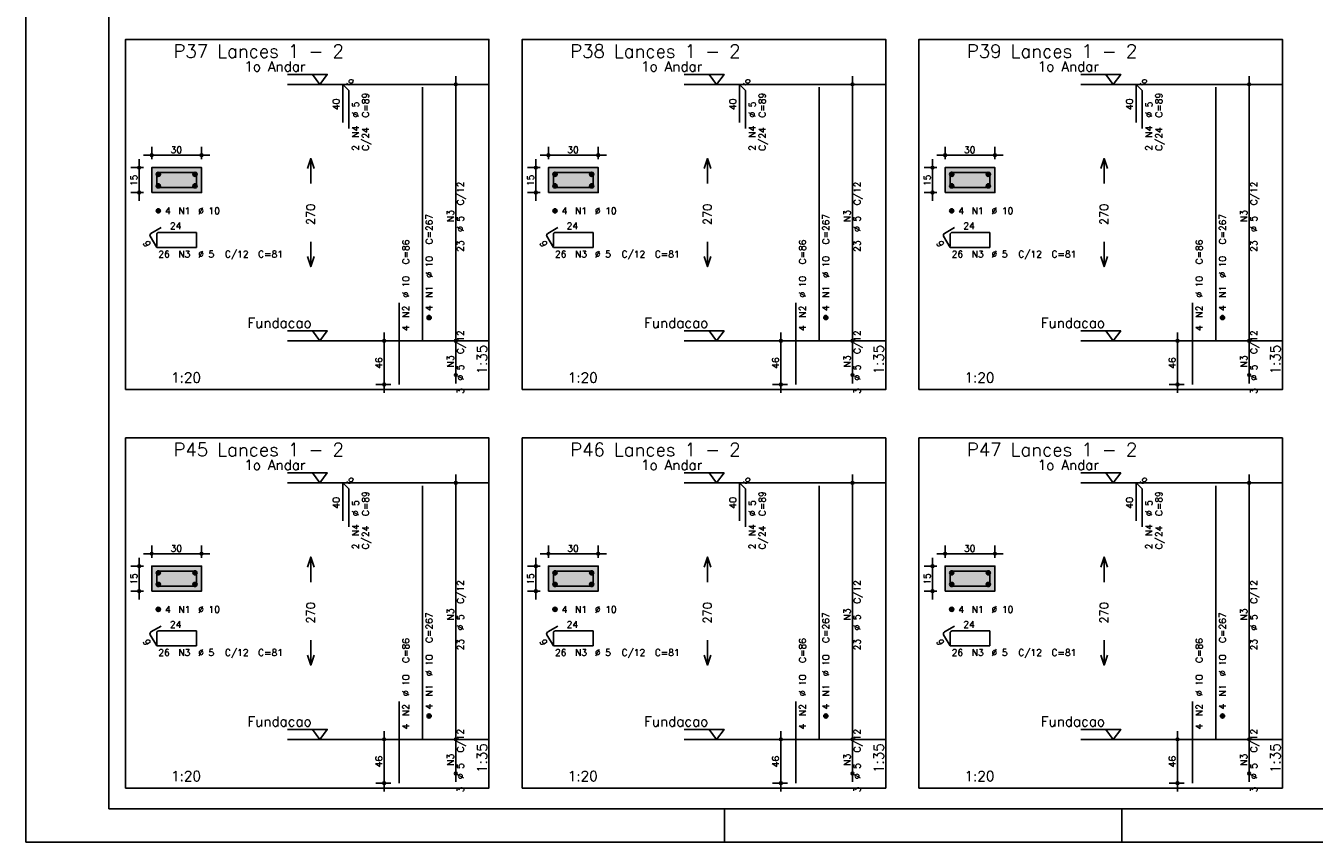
# Model space of a CAD drawing. Extents: x 0 to 119, y 0 to 84.
# Tile 1 of 19: x 0 to 39, y 0 to 25. Entities that reach past the tile are written whole.
import ezdxf

# ---------------------------------------------------------------- set-up
doc = ezdxf.new("R2010")
doc.units = 0
doc.header["$MEASUREMENT"] = 0
doc.linetypes.add('ESTILO_TQS_0002', pattern=[0.4, 0.1, -0.3])
for name, color, linetype in [('1', 1, 'CONTINUOUS'), ('2', 2, 'CONTINUOUS'), ('3', 3, 'CONTINUOUS'), ('4', 4, 'CONTINUOUS'), ('6', 6, 'CONTINUOUS'), ('7', 7, 'CONTINUOUS'), ('8', 8, 'CONTINUOUS'), ('9', 9, 'CONTINUOUS')]:
    doc.layers.add(name, color=color, linetype=linetype)
doc.styles.get("Standard").update_dxf_attribs({"font": 'ROMANS.SHX'})

msp = doc.modelspace()

# ---------------------------------------------------------------- linework, layer by layer
at = {"layer": '1', "linetype": 'Continuous'}
for p, q in [((0, 0), (0, 84.1)), ((21, 0), (21, 1)), ((32.95, 0), (32.95, 1)), ((0, 0), (118.9, 0))]:
    msp.add_line(p, q, dxfattribs=at)
for points in [[(3, 13.617), (13.925, 13.617), (13.925, 24.146), (3, 24.146), (3, 13.617)], [(14.925, 13.617), (25.85, 13.617), (25.85, 24.146), (14.925, 24.146), (14.925, 13.617)], [(26.85, 13.617), (37.775, 13.617), (37.775, 24.146), (26.85, 24.146), (26.85, 13.617)], [(7.865, 23.096), (9.065, 23.096), (8.84, 22.796), (8.615, 23.096)], [(19.79, 23.096), (20.99, 23.096), (20.765, 22.796), (20.54, 23.096)], [(31.715, 23.096), (32.915, 23.096), (32.69, 22.796), (32.465, 23.096)], [(13.925, 22.796), (7.865, 22.796)], [(25.85, 22.796), (19.79, 22.796)], [(37.775, 22.796), (31.715, 22.796)], [(7.865, 15.381), (9.065, 15.381), (8.84, 15.081), (8.615, 15.381)], [(19.79, 15.381), (20.99, 15.381), (20.765, 15.081), (20.54, 15.381)], [(31.715, 15.381), (32.915, 15.381), (32.69, 15.081), (32.465, 15.381)], [(13.925, 15.081), (7.865, 15.081)], [(25.85, 15.081), (19.79, 15.081)], [(37.775, 15.081), (31.715, 15.081)], [(3, 1.63), (13.925, 1.63), (13.925, 12.159), (3, 12.159), (3, 1.63)], [(14.925, 1.63), (25.85, 1.63), (25.85, 12.159), (14.925, 12.159), (14.925, 1.63)], [(26.85, 1.63), (37.775, 1.63), (37.775, 12.159), (26.85, 12.159), (26.85, 1.63)], [(7.865, 11.109), (9.065, 11.109), (8.84, 10.809), (8.615, 11.109)], [(19.79, 11.109), (20.99, 11.109), (20.765, 10.809), (20.54, 11.109)], [(31.715, 11.109), (32.915, 11.109), (32.69, 10.809), (32.465, 11.109)], [(13.925, 10.809), (7.865, 10.809)], [(25.85, 10.809), (19.79, 10.809)], [(37.775, 10.809), (31.715, 10.809)], [(7.865, 3.394), (9.065, 3.394), (8.84, 3.095), (8.615, 3.394)], [(19.79, 3.394), (20.99, 3.394), (20.765, 3.095), (20.54, 3.394)], [(31.715, 3.394), (32.915, 3.394), (32.69, 3.095), (32.465, 3.394)], [(13.925, 3.095), (7.865, 3.095)], [(25.85, 3.095), (19.79, 3.095)], [(37.775, 3.095), (31.715, 3.095)]]:
    msp.add_lwpolyline(points, dxfattribs=at)
at = {"layer": '1', "linetype": 'ESTILO_TQS_0002'}
for points in [[(3.785, 19.541), (5.285, 19.541), (5.285, 20.291), (3.785, 20.291), (3.785, 19.541)], [(15.71, 19.541), (17.21, 19.541), (17.21, 20.291), (15.71, 20.291), (15.71, 19.541)], [(27.635, 19.541), (29.135, 19.541), (29.135, 20.291), (27.635, 20.291), (27.635, 19.541)], [(3.785, 7.554), (5.285, 7.554), (5.285, 8.304), (3.785, 8.304), (3.785, 7.554)], [(15.71, 7.554), (17.21, 7.554), (17.21, 8.304), (15.71, 8.304), (15.71, 7.554)], [(27.635, 7.554), (29.135, 7.554), (29.135, 8.304), (27.635, 8.304), (27.635, 7.554)]]:
    msp.add_lwpolyline(points, dxfattribs=at)
at = {"layer": '2', "linetype": 'Continuous'}
for p, q in [((12.925, 14.831), (12.925, 23.046)), ((24.85, 14.831), (24.85, 23.046)), ((36.775, 14.831), (36.775, 23.046)), ((12.925, 22.796), (12.925, 22.796)), ((24.85, 22.796), (24.85, 22.796)), ((36.775, 22.796), (36.775, 22.796)), ((3.785, 20.541), (3.785, 20.916)), ((5.285, 20.541), (5.285, 20.916)), ((15.71, 20.541), (15.71, 20.916)), ((17.21, 20.541), (17.21, 20.916)), ((27.635, 20.541), (27.635, 20.916)), ((29.135, 20.541), (29.135, 20.916)), ((3.41, 19.291), (3.41, 20.541)), ((3.535, 20.666), (5.535, 20.666)), ((15.335, 19.291), (15.335, 20.541)), ((15.46, 20.666), (17.46, 20.666)), ((27.26, 19.291), (27.26, 20.541)), ((27.385, 20.666), (29.385, 20.666)), ((3.535, 20.291), (3.16, 20.291)), ((3.785, 20.291), (3.785, 20.291)), ((3.785, 20.291), (3.785, 20.291)), ((5.285, 20.291), (5.285, 20.291)), ((15.46, 20.291), (15.085, 20.291)), ((15.71, 20.291), (15.71, 20.291)), ((15.71, 20.291), (15.71, 20.291)), ((17.21, 20.291), (17.21, 20.291)), ((27.385, 20.291), (27.01, 20.291)), ((27.635, 20.291), (27.635, 20.291)), ((27.635, 20.291), (27.635, 20.291)), ((29.135, 20.291), (29.135, 20.291)), ((3.535, 19.541), (3.16, 19.541)), ((3.785, 19.541), (3.785, 19.541)), ((15.46, 19.541), (15.085, 19.541)), ((15.71, 19.541), (15.71, 19.541)), ((27.385, 19.541), (27.01, 19.541)), ((27.635, 19.541), (27.635, 19.541)), ((10.775, 13.517), (10.775, 15.331)), ((12.925, 13.803), (12.925, 15.331)), ((22.7, 13.517), (22.7, 15.331)), ((24.85, 13.803), (24.85, 15.331)), ((34.625, 13.517), (34.625, 15.331)), ((36.775, 13.803), (36.775, 15.331)), ((10.975, 15.081), (10.525, 15.081)), ((11.225, 15.081), (11.225, 15.081)), ((12.925, 15.081), (12.925, 15.081)), ((12.925, 15.081), (12.925, 15.081)), ((22.9, 15.081), (22.45, 15.081)), ((23.15, 15.081), (23.15, 15.081)), ((24.85, 15.081), (24.85, 15.081)), ((24.85, 15.081), (24.85, 15.081)), ((34.825, 15.081), (34.375, 15.081)), ((35.075, 15.081), (35.075, 15.081)), ((36.775, 15.081), (36.775, 15.081)), ((36.775, 15.081), (36.775, 15.081)), ((12.925, 14.053), (12.925, 14.053)), ((24.85, 14.053), (24.85, 14.053)), ((36.775, 14.053), (36.775, 14.053)), ((10.975, 13.767), (10.525, 13.767)), ((11.225, 13.767), (11.225, 13.767)), ((22.9, 13.767), (22.45, 13.767)), ((23.15, 13.767), (23.15, 13.767)), ((34.825, 13.767), (34.375, 13.767)), ((35.075, 13.767), (35.075, 13.767)), ((12.925, 2.845), (12.925, 11.059)), ((24.85, 2.845), (24.85, 11.059)), ((36.775, 2.845), (36.775, 11.059)), ((12.925, 10.809), (12.925, 10.809)), ((24.85, 10.809), (24.85, 10.809)), ((36.775, 10.809), (36.775, 10.809)), ((3.785, 8.554), (3.785, 8.929)), ((5.285, 8.554), (5.285, 8.929)), ((15.71, 8.554), (15.71, 8.929)), ((17.21, 8.554), (17.21, 8.929)), ((27.635, 8.554), (27.635, 8.929)), ((29.135, 8.554), (29.135, 8.929)), ((3.41, 7.304), (3.41, 8.554)), ((3.535, 8.679), (5.535, 8.679)), ((15.335, 7.304), (15.335, 8.554)), ((15.46, 8.679), (17.46, 8.679)), ((27.26, 7.304), (27.26, 8.554)), ((27.385, 8.679), (29.385, 8.679)), ((3.535, 8.304), (3.16, 8.304)), ((3.785, 8.304), (3.785, 8.304)), ((3.785, 8.304), (3.785, 8.304)), ((5.285, 8.304), (5.285, 8.304)), ((15.46, 8.304), (15.085, 8.304)), ((15.71, 8.304), (15.71, 8.304)), ((15.71, 8.304), (15.71, 8.304)), ((17.21, 8.304), (17.21, 8.304)), ((27.385, 8.304), (27.01, 8.304)), ((27.635, 8.304), (27.635, 8.304)), ((27.635, 8.304), (27.635, 8.304)), ((29.135, 8.304), (29.135, 8.304)), ((3.535, 7.554), (3.16, 7.554)), ((3.785, 7.554), (3.785, 7.554)), ((15.46, 7.554), (15.085, 7.554)), ((15.71, 7.554), (15.71, 7.554)), ((27.385, 7.554), (27.01, 7.554)), ((27.635, 7.554), (27.635, 7.554)), ((10.775, 1.53), (10.775, 3.345)), ((12.925, 1.816), (12.925, 3.345)), ((22.7, 1.53), (22.7, 3.345)), ((24.85, 1.816), (24.85, 3.345)), ((34.625, 1.53), (34.625, 3.345)), ((36.775, 1.816), (36.775, 3.345)), ((10.975, 3.095), (10.525, 3.095)), ((11.225, 3.095), (11.225, 3.095)), ((12.925, 3.095), (12.925, 3.095)), ((12.925, 3.095), (12.925, 3.095)), ((22.9, 3.095), (22.45, 3.095)), ((23.15, 3.095), (23.15, 3.095)), ((24.85, 3.095), (24.85, 3.095)), ((24.85, 3.095), (24.85, 3.095)), ((34.825, 3.095), (34.375, 3.095)), ((35.075, 3.095), (35.075, 3.095)), ((36.775, 3.095), (36.775, 3.095)), ((36.775, 3.095), (36.775, 3.095)), ((12.925, 2.066), (12.925, 2.066)), ((24.85, 2.066), (24.85, 2.066)), ((36.775, 2.066), (36.775, 2.066)), ((10.975, 1.78), (10.525, 1.78)), ((11.225, 1.78), (11.225, 1.78)), ((22.9, 1.78), (22.45, 1.78)), ((23.15, 1.78), (23.15, 1.78)), ((34.825, 1.78), (34.375, 1.78)), ((35.075, 1.78), (35.075, 1.78))]:
    msp.add_line(p, q, dxfattribs=at)
for points in [[(8.465, 20.264), (8.565, 20.564), (8.665, 20.264)], [(8.565, 19.814), (8.565, 20.564)], [(20.39, 20.264), (20.49, 20.564), (20.59, 20.264)], [(20.49, 19.814), (20.49, 20.564)], [(32.315, 20.264), (32.415, 20.564), (32.515, 20.264)], [(32.415, 19.814), (32.415, 20.564)], [(3.785, 19.541), (5.285, 19.541), (5.285, 20.291), (3.785, 20.291), (3.785, 19.541)], [(15.71, 19.541), (17.21, 19.541), (17.21, 20.291), (15.71, 20.291), (15.71, 19.541)], [(27.635, 19.541), (29.135, 19.541), (29.135, 20.291), (27.635, 20.291), (27.635, 19.541)], [(8.565, 18.064), (8.565, 17.314)], [(20.49, 18.064), (20.49, 17.314)], [(32.415, 18.064), (32.415, 17.314)], [(8.465, 17.614), (8.565, 17.314), (8.665, 17.614)], [(20.39, 17.614), (20.49, 17.314), (20.59, 17.614)], [(32.315, 17.614), (32.415, 17.314), (32.515, 17.614)], [(8.465, 8.277), (8.565, 8.577), (8.665, 8.277)], [(8.565, 7.827), (8.565, 8.577)], [(20.39, 8.277), (20.49, 8.577), (20.59, 8.277)], [(20.49, 7.827), (20.49, 8.577)], [(32.315, 8.277), (32.415, 8.577), (32.515, 8.277)], [(32.415, 7.827), (32.415, 8.577)], [(3.785, 7.554), (5.285, 7.554), (5.285, 8.304), (3.785, 8.304), (3.785, 7.554)], [(15.71, 7.554), (17.21, 7.554), (17.21, 8.304), (15.71, 8.304), (15.71, 7.554)], [(27.635, 7.554), (29.135, 7.554), (29.135, 8.304), (27.635, 8.304), (27.635, 7.554)], [(8.565, 6.077), (8.565, 5.327)], [(20.49, 6.077), (20.49, 5.327)], [(32.415, 6.077), (32.415, 5.327)], [(8.465, 5.627), (8.565, 5.327), (8.665, 5.627)], [(20.39, 5.627), (20.49, 5.327), (20.59, 5.627)], [(32.315, 5.627), (32.415, 5.327), (32.515, 5.627)]]:
    msp.add_lwpolyline(points, dxfattribs=at)
for centre, radius in [((12.925, 22.796), 0.0416), ((12.925, 22.796), 0.0208), ((24.85, 22.796), 0.0416), ((24.85, 22.796), 0.0208), ((36.775, 22.796), 0.0416), ((36.775, 22.796), 0.0208), ((3.785, 20.666), 0.04), ((3.785, 20.666), 0.02), ((5.285, 20.666), 0.04), ((5.285, 20.666), 0.02), ((15.71, 20.666), 0.04), ((15.71, 20.666), 0.02), ((17.21, 20.666), 0.04), ((17.21, 20.666), 0.02), ((27.635, 20.666), 0.04), ((27.635, 20.666), 0.02), ((29.135, 20.666), 0.04), ((29.135, 20.666), 0.02), ((3.41, 20.291), 0.04), ((3.41, 20.291), 0.02), ((15.335, 20.291), 0.04), ((15.335, 20.291), 0.02), ((27.26, 20.291), 0.04), ((27.26, 20.291), 0.02), ((3.41, 19.541), 0.04), ((3.41, 19.541), 0.02), ((15.335, 19.541), 0.04), ((15.335, 19.541), 0.02), ((27.26, 19.541), 0.04), ((27.26, 19.541), 0.02), ((10.775, 15.081), 0.04), ((12.925, 15.081), 0.0416), ((12.925, 15.081), 0.0416), ((22.7, 15.081), 0.04), ((24.85, 15.081), 0.0416), ((24.85, 15.081), 0.0416), ((34.625, 15.081), 0.04), ((36.775, 15.081), 0.0416), ((36.775, 15.081), 0.0416), ((10.775, 15.081), 0.02), ((12.925, 15.081), 0.0208), ((12.925, 15.081), 0.0208), ((22.7, 15.081), 0.02), ((24.85, 15.081), 0.0208), ((24.85, 15.081), 0.0208), ((34.625, 15.081), 0.02), ((36.775, 15.081), 0.0208), ((36.775, 15.081), 0.0208), ((12.925, 14.053), 0.0416), ((12.925, 14.053), 0.0208), ((24.85, 14.053), 0.0416), ((24.85, 14.053), 0.0208), ((36.775, 14.053), 0.0416), ((36.775, 14.053), 0.0208), ((10.775, 13.767), 0.04), ((10.775, 13.767), 0.02), ((22.7, 13.767), 0.04), ((22.7, 13.767), 0.02), ((34.625, 13.767), 0.04), ((34.625, 13.767), 0.02), ((12.925, 10.809), 0.0416), ((24.85, 10.809), 0.0416), ((36.775, 10.809), 0.0416), ((12.925, 10.809), 0.0208), ((24.85, 10.809), 0.0208), ((36.775, 10.809), 0.0208), ((3.785, 8.679), 0.04), ((3.785, 8.679), 0.02), ((5.285, 8.679), 0.04), ((5.285, 8.679), 0.02), ((15.71, 8.679), 0.04), ((15.71, 8.679), 0.02), ((17.21, 8.679), 0.04), ((17.21, 8.679), 0.02), ((27.635, 8.679), 0.04), ((27.635, 8.679), 0.02), ((29.135, 8.679), 0.04), ((29.135, 8.679), 0.02), ((3.41, 8.304), 0.04), ((3.41, 8.304), 0.02), ((15.335, 8.304), 0.04), ((15.335, 8.304), 0.02), ((27.26, 8.304), 0.04), ((27.26, 8.304), 0.02), ((3.41, 7.554), 0.04), ((3.41, 7.554), 0.02), ((15.335, 7.554), 0.04), ((15.335, 7.554), 0.02), ((27.26, 7.554), 0.04), ((27.26, 7.554), 0.02), ((10.775, 3.095), 0.04), ((10.775, 3.095), 0.02), ((12.925, 3.095), 0.0416), ((12.925, 3.095), 0.0416), ((12.925, 3.095), 0.0208), ((12.925, 3.095), 0.0208), ((22.7, 3.095), 0.04), ((22.7, 3.095), 0.02), ((24.85, 3.095), 0.0416), ((24.85, 3.095), 0.0416), ((24.85, 3.095), 0.0208), ((24.85, 3.095), 0.0208), ((34.625, 3.095), 0.04), ((34.625, 3.095), 0.02), ((36.775, 3.095), 0.0416), ((36.775, 3.095), 0.0416), ((36.775, 3.095), 0.0208), ((36.775, 3.095), 0.0208), ((12.925, 2.066), 0.0416), ((12.925, 2.066), 0.0208), ((24.85, 2.066), 0.0416), ((24.85, 2.066), 0.0208), ((36.775, 2.066), 0.0416), ((36.775, 2.066), 0.0208), ((10.775, 1.78), 0.04), ((10.775, 1.78), 0.02), ((22.7, 1.78), 0.04), ((22.7, 1.78), 0.02), ((34.625, 1.78), 0.04), ((34.625, 1.78), 0.02)]:
    msp.add_circle(centre, radius, dxfattribs=at)
at = {"layer": '3', "linetype": 'Continuous'}
for p, q in [((3.923, 20.082), (3.994, 20.153)), ((3.923, 20.1), (3.976, 20.153)), ((3.927, 20.068), (4.008, 20.149)), ((3.933, 20.057), (4.019, 20.143)), ((5.023, 20.082), (5.094, 20.153)), ((5.023, 20.1), (5.076, 20.153)), ((5.027, 20.068), (5.108, 20.149)), ((5.033, 20.057), (5.119, 20.143)), ((15.848, 20.082), (15.919, 20.153)), ((15.848, 20.1), (15.901, 20.153)), ((15.852, 20.068), (15.933, 20.149)), ((15.858, 20.057), (15.944, 20.143)), ((16.948, 20.082), (17.019, 20.153)), ((16.948, 20.1), (17.001, 20.153)), ((16.952, 20.068), (17.033, 20.149)), ((16.958, 20.057), (17.044, 20.143)), ((27.773, 20.082), (27.844, 20.153)), ((27.773, 20.1), (27.826, 20.153)), ((27.777, 20.068), (27.858, 20.149)), ((27.783, 20.057), (27.869, 20.143)), ((28.873, 20.082), (28.944, 20.153)), ((28.873, 20.1), (28.926, 20.153)), ((28.877, 20.068), (28.958, 20.149)), ((28.883, 20.057), (28.969, 20.143)), ((3.923, 19.732), (3.994, 19.803)), ((3.923, 19.75), (3.976, 19.803)), ((3.927, 19.718), (4.008, 19.799)), ((3.933, 19.707), (4.019, 19.793)), ((3.941, 20.047), (4.029, 20.135)), ((3.941, 19.697), (4.029, 19.785)), ((3.951, 20.039), (4.037, 20.125)), ((3.951, 19.689), (4.037, 19.775)), ((3.962, 20.033), (4.043, 20.114)), ((3.962, 19.683), (4.043, 19.764)), ((3.976, 20.029), (4.047, 20.1)), ((3.994, 20.029), (4.047, 20.082)), ((5.023, 19.732), (5.094, 19.803)), ((5.023, 19.75), (5.076, 19.803)), ((5.027, 19.718), (5.108, 19.799)), ((5.033, 19.707), (5.119, 19.793)), ((5.041, 20.047), (5.129, 20.135)), ((5.041, 19.697), (5.129, 19.785)), ((5.051, 20.039), (5.137, 20.125)), ((5.051, 19.689), (5.137, 19.775)), ((5.062, 20.033), (5.143, 20.114)), ((5.062, 19.683), (5.143, 19.764)), ((5.076, 20.029), (5.147, 20.1)), ((5.094, 20.029), (5.147, 20.082)), ((15.848, 19.732), (15.919, 19.803)), ((15.848, 19.75), (15.901, 19.803)), ((15.852, 19.718), (15.933, 19.799)), ((15.858, 19.707), (15.944, 19.793)), ((15.866, 20.047), (15.954, 20.135)), ((15.866, 19.697), (15.954, 19.785)), ((15.876, 20.039), (15.962, 20.125)), ((15.876, 19.689), (15.962, 19.775)), ((15.887, 20.033), (15.968, 20.114)), ((15.887, 19.683), (15.968, 19.764)), ((15.901, 20.029), (15.972, 20.1)), ((15.919, 20.029), (15.972, 20.082)), ((16.948, 19.732), (17.019, 19.803)), ((16.948, 19.75), (17.001, 19.803)), ((16.952, 19.718), (17.033, 19.799)), ((16.958, 19.707), (17.044, 19.793)), ((16.966, 20.047), (17.054, 20.135)), ((16.966, 19.697), (17.054, 19.785)), ((16.976, 20.039), (17.062, 20.125)), ((16.976, 19.689), (17.062, 19.775)), ((16.987, 20.033), (17.068, 20.114)), ((16.987, 19.683), (17.068, 19.764)), ((17.001, 20.029), (17.072, 20.1)), ((17.019, 20.029), (17.072, 20.082)), ((27.773, 19.732), (27.844, 19.803)), ((27.773, 19.75), (27.826, 19.803)), ((27.777, 19.718), (27.858, 19.799)), ((27.783, 19.707), (27.869, 19.793)), ((27.791, 20.047), (27.879, 20.135)), ((27.791, 19.697), (27.879, 19.785)), ((27.801, 20.039), (27.887, 20.125)), ((27.801, 19.689), (27.887, 19.775)), ((27.812, 20.033), (27.893, 20.114)), ((27.812, 19.683), (27.893, 19.764)), ((27.826, 20.029), (27.897, 20.1)), ((27.844, 20.029), (27.897, 20.082)), ((28.873, 19.732), (28.944, 19.803)), ((28.873, 19.75), (28.926, 19.803)), ((28.877, 19.718), (28.958, 19.799)), ((28.883, 19.707), (28.969, 19.793)), ((28.891, 20.047), (28.979, 20.135)), ((28.891, 19.697), (28.979, 19.785)), ((28.901, 20.039), (28.987, 20.125)), ((28.901, 19.689), (28.987, 19.775)), ((28.912, 20.033), (28.993, 20.114)), ((28.912, 19.683), (28.993, 19.764)), ((28.926, 20.029), (28.997, 20.1)), ((28.944, 20.029), (28.997, 20.082)), ((3.976, 19.679), (4.047, 19.75)), ((3.994, 19.679), (4.047, 19.732)), ((5.076, 19.679), (5.147, 19.75)), ((5.094, 19.679), (5.147, 19.732)), ((15.901, 19.679), (15.972, 19.75)), ((15.919, 19.679), (15.972, 19.732)), ((17.001, 19.679), (17.072, 19.75)), ((17.019, 19.679), (17.072, 19.732)), ((27.826, 19.679), (27.897, 19.75)), ((27.844, 19.679), (27.897, 19.732)), ((28.926, 19.679), (28.997, 19.75)), ((28.944, 19.679), (28.997, 19.732)), ((3.923, 18.982), (3.994, 19.053)), ((3.923, 19), (3.976, 19.053)), ((3.927, 18.968), (4.008, 19.049)), ((3.933, 18.957), (4.019, 19.043)), ((3.941, 18.947), (4.029, 19.035)), ((3.951, 18.939), (4.037, 19.025)), ((3.962, 18.933), (4.043, 19.014)), ((3.976, 18.929), (4.047, 19)), ((3.994, 18.929), (4.047, 18.982)), ((15.848, 18.982), (15.919, 19.053)), ((15.848, 19), (15.901, 19.053)), ((15.852, 18.968), (15.933, 19.049)), ((15.858, 18.957), (15.944, 19.043)), ((15.866, 18.947), (15.954, 19.035)), ((15.876, 18.939), (15.962, 19.025)), ((15.887, 18.933), (15.968, 19.014)), ((15.901, 18.929), (15.972, 19)), ((15.919, 18.929), (15.972, 18.982)), ((27.773, 18.982), (27.844, 19.053)), ((27.773, 19), (27.826, 19.053)), ((27.777, 18.968), (27.858, 19.049)), ((27.783, 18.957), (27.869, 19.043)), ((27.791, 18.947), (27.879, 19.035)), ((27.801, 18.939), (27.887, 19.025)), ((27.812, 18.933), (27.893, 19.014)), ((27.826, 18.929), (27.897, 19)), ((27.844, 18.929), (27.897, 18.982)), ((12.063, 15.773), (12.134, 15.843)), ((12.063, 15.79), (12.116, 15.843)), ((12.067, 15.759), (12.148, 15.84)), ((12.073, 15.747), (12.159, 15.834)), ((12.081, 15.737), (12.169, 15.826)), ((12.091, 15.729), (12.177, 15.816)), ((12.102, 15.723), (12.183, 15.804)), ((12.116, 15.72), (12.187, 15.79)), ((12.134, 15.72), (12.187, 15.773)), ((23.988, 15.773), (24.059, 15.843)), ((23.988, 15.79), (24.041, 15.843)), ((23.992, 15.759), (24.073, 15.84)), ((23.998, 15.747), (24.084, 15.834)), ((24.006, 15.737), (24.094, 15.826)), ((24.016, 15.729), (24.102, 15.816)), ((24.027, 15.723), (24.108, 15.804)), ((24.041, 15.72), (24.112, 15.79)), ((24.059, 15.72), (24.112, 15.773)), ((35.913, 15.773), (35.984, 15.843)), ((35.913, 15.79), (35.966, 15.843)), ((35.917, 15.759), (35.998, 15.84)), ((35.923, 15.747), (36.009, 15.834)), ((35.931, 15.737), (36.019, 15.826)), ((35.941, 15.729), (36.027, 15.816)), ((35.952, 15.723), (36.033, 15.804)), ((35.966, 15.72), (36.037, 15.79)), ((35.984, 15.72), (36.037, 15.773)), ((3.923, 8.095), (3.994, 8.166)), ((3.923, 8.113), (3.976, 8.166)), ((3.927, 8.081), (4.008, 8.162)), ((3.933, 8.07), (4.019, 8.156)), ((3.941, 8.06), (4.029, 8.148)), ((3.951, 8.052), (4.037, 8.139)), ((5.023, 8.095), (5.094, 8.166)), ((5.023, 8.113), (5.076, 8.166)), ((5.027, 8.081), (5.108, 8.162)), ((5.033, 8.07), (5.119, 8.156)), ((5.041, 8.06), (5.129, 8.148)), ((5.051, 8.052), (5.137, 8.139)), ((15.848, 8.095), (15.919, 8.166)), ((15.848, 8.113), (15.901, 8.166)), ((15.852, 8.081), (15.933, 8.162)), ((15.858, 8.07), (15.944, 8.156)), ((15.866, 8.06), (15.954, 8.148)), ((15.876, 8.052), (15.962, 8.139)), ((16.948, 8.095), (17.019, 8.166)), ((16.948, 8.113), (17.001, 8.166)), ((16.952, 8.081), (17.033, 8.162)), ((16.958, 8.07), (17.044, 8.156)), ((16.966, 8.06), (17.054, 8.148)), ((16.976, 8.052), (17.062, 8.139)), ((27.773, 8.095), (27.844, 8.166)), ((27.773, 8.113), (27.826, 8.166)), ((27.777, 8.081), (27.858, 8.162)), ((27.783, 8.07), (27.869, 8.156)), ((27.791, 8.06), (27.879, 8.148)), ((27.801, 8.052), (27.887, 8.139)), ((28.873, 8.095), (28.944, 8.166)), ((28.873, 8.113), (28.926, 8.166)), ((28.877, 8.081), (28.958, 8.162)), ((28.883, 8.07), (28.969, 8.156)), ((28.891, 8.06), (28.979, 8.148)), ((28.901, 8.052), (28.987, 8.139)), ((3.923, 7.745), (3.994, 7.816)), ((3.923, 7.763), (3.976, 7.816)), ((3.927, 7.731), (4.008, 7.812)), ((3.933, 7.72), (4.019, 7.806)), ((3.941, 7.71), (4.029, 7.798)), ((3.951, 7.702), (4.037, 7.789)), ((3.962, 8.046), (4.043, 8.127)), ((3.962, 7.696), (4.043, 7.777)), ((3.976, 8.042), (4.047, 8.113)), ((3.976, 7.692), (4.047, 7.763)), ((3.994, 8.042), (4.047, 8.095)), ((5.023, 7.745), (5.094, 7.816)), ((5.023, 7.763), (5.076, 7.816)), ((5.027, 7.731), (5.108, 7.812)), ((5.033, 7.72), (5.119, 7.806)), ((5.041, 7.71), (5.129, 7.798)), ((5.051, 7.702), (5.137, 7.789)), ((5.062, 8.046), (5.143, 8.127)), ((5.062, 7.696), (5.143, 7.777)), ((5.076, 8.042), (5.147, 8.113)), ((5.076, 7.692), (5.147, 7.763)), ((5.094, 8.042), (5.147, 8.095)), ((15.848, 7.745), (15.919, 7.816)), ((15.848, 7.763), (15.901, 7.816)), ((15.852, 7.731), (15.933, 7.812)), ((15.858, 7.72), (15.944, 7.806)), ((15.866, 7.71), (15.954, 7.798)), ((15.876, 7.702), (15.962, 7.789)), ((15.887, 8.046), (15.968, 8.127)), ((15.887, 7.696), (15.968, 7.777)), ((15.901, 8.042), (15.972, 8.113)), ((15.901, 7.692), (15.972, 7.763)), ((15.919, 8.042), (15.972, 8.095)), ((16.948, 7.745), (17.019, 7.816)), ((16.948, 7.763), (17.001, 7.816)), ((16.952, 7.731), (17.033, 7.812)), ((16.958, 7.72), (17.044, 7.806)), ((16.966, 7.71), (17.054, 7.798)), ((16.976, 7.702), (17.062, 7.789)), ((16.987, 8.046), (17.068, 8.127)), ((16.987, 7.696), (17.068, 7.777)), ((17.001, 8.042), (17.072, 8.113)), ((17.001, 7.692), (17.072, 7.763)), ((17.019, 8.042), (17.072, 8.095)), ((27.773, 7.745), (27.844, 7.816)), ((27.773, 7.763), (27.826, 7.816)), ((27.777, 7.731), (27.858, 7.812)), ((27.783, 7.72), (27.869, 7.806)), ((27.791, 7.71), (27.879, 7.798)), ((27.801, 7.702), (27.887, 7.789)), ((27.812, 8.046), (27.893, 8.127)), ((27.812, 7.696), (27.893, 7.777)), ((27.826, 8.042), (27.897, 8.113)), ((27.826, 7.692), (27.897, 7.763)), ((27.844, 8.042), (27.897, 8.095)), ((28.873, 7.745), (28.944, 7.816)), ((28.873, 7.763), (28.926, 7.816)), ((28.877, 7.731), (28.958, 7.812)), ((28.883, 7.72), (28.969, 7.806)), ((28.891, 7.71), (28.979, 7.798)), ((28.901, 7.702), (28.987, 7.789)), ((28.912, 8.046), (28.993, 8.127)), ((28.912, 7.696), (28.993, 7.777)), ((28.926, 8.042), (28.997, 8.113)), ((28.926, 7.692), (28.997, 7.763)), ((28.944, 8.042), (28.997, 8.095)), ((3.994, 7.692), (4.047, 7.745)), ((5.094, 7.692), (5.147, 7.745)), ((15.919, 7.692), (15.972, 7.745)), ((17.019, 7.692), (17.072, 7.745)), ((27.844, 7.692), (27.897, 7.745)), ((28.944, 7.692), (28.997, 7.745)), ((3.923, 6.995), (3.994, 7.066)), ((3.923, 7.013), (3.976, 7.066)), ((3.927, 6.981), (4.008, 7.062)), ((3.933, 6.97), (4.019, 7.056)), ((3.941, 6.96), (4.029, 7.048)), ((3.951, 6.952), (4.037, 7.039)), ((3.962, 6.946), (4.043, 7.027)), ((3.976, 6.942), (4.047, 7.013)), ((3.994, 6.942), (4.047, 6.995)), ((15.848, 6.995), (15.919, 7.066)), ((15.848, 7.013), (15.901, 7.066)), ((15.852, 6.981), (15.933, 7.062)), ((15.858, 6.97), (15.944, 7.056)), ((15.866, 6.96), (15.954, 7.048)), ((15.876, 6.952), (15.962, 7.039)), ((15.887, 6.946), (15.968, 7.027)), ((15.901, 6.942), (15.972, 7.013)), ((15.919, 6.942), (15.972, 6.995)), ((27.773, 6.995), (27.844, 7.066)), ((27.773, 7.013), (27.826, 7.066)), ((27.777, 6.981), (27.858, 7.062)), ((27.783, 6.97), (27.869, 7.056)), ((27.791, 6.96), (27.879, 7.048)), ((27.801, 6.952), (27.887, 7.039)), ((27.812, 6.946), (27.893, 7.027)), ((27.826, 6.942), (27.897, 7.013)), ((27.844, 6.942), (27.897, 6.995)), ((12.063, 3.786), (12.134, 3.856)), ((12.063, 3.803), (12.116, 3.856)), ((12.067, 3.772), (12.148, 3.853)), ((12.073, 3.76), (12.159, 3.847)), ((12.081, 3.75), (12.169, 3.839)), ((12.091, 3.742), (12.177, 3.829)), ((12.102, 3.736), (12.183, 3.817)), ((12.116, 3.733), (12.187, 3.803)), ((12.134, 3.733), (12.187, 3.786)), ((23.988, 3.786), (24.059, 3.856)), ((23.988, 3.803), (24.041, 3.856)), ((23.992, 3.772), (24.073, 3.853)), ((23.998, 3.76), (24.084, 3.847)), ((24.006, 3.75), (24.094, 3.839)), ((24.016, 3.742), (24.102, 3.829)), ((24.027, 3.736), (24.108, 3.817)), ((24.041, 3.733), (24.112, 3.803)), ((24.059, 3.733), (24.112, 3.786)), ((35.913, 3.786), (35.984, 3.856)), ((35.913, 3.803), (35.966, 3.856)), ((35.917, 3.772), (35.998, 3.853)), ((35.923, 3.76), (36.009, 3.847)), ((35.931, 3.75), (36.019, 3.839)), ((35.941, 3.742), (36.027, 3.829)), ((35.952, 3.736), (36.033, 3.817)), ((35.966, 3.733), (36.037, 3.803)), ((35.984, 3.733), (36.037, 3.786))]:
    msp.add_line(p, q, dxfattribs=at)
for centre in [(3.985, 20.091), (5.085, 20.091), (15.91, 20.091), (17.01, 20.091), (27.835, 20.091), (28.935, 20.091), (3.985, 19.741), (5.085, 19.741), (15.91, 19.741), (17.01, 19.741), (27.835, 19.741), (28.935, 19.741), (3.985, 18.991), (15.91, 18.991), (27.835, 18.991), (12.125, 15.781), (24.05, 15.781), (35.975, 15.781), (3.985, 8.104), (5.085, 8.104), (15.91, 8.104), (17.01, 8.104), (27.835, 8.104), (28.935, 8.104), (3.985, 7.754), (5.085, 7.754), (15.91, 7.754), (17.01, 7.754), (27.835, 7.754), (28.935, 7.754), (3.985, 7.004), (15.91, 7.004), (27.835, 7.004), (12.125, 3.795), (24.05, 3.795), (35.975, 3.795)]:
    msp.add_circle(centre, 0.0625, dxfattribs=at)
at = {"layer": '4', "linetype": 'Continuous'}
for p, q in [((4.348, 20.141), (3.998, 20.141)), ((5.135, 20.141), (3.998, 20.141)), ((5.135, 19.691), (5.135, 20.141)), ((16.273, 20.141), (15.922, 20.141)), ((17.06, 20.141), (15.922, 20.141)), ((17.06, 19.691), (17.06, 20.141)), ((28.198, 20.141), (27.848, 20.141)), ((28.985, 20.141), (27.848, 20.141)), ((28.985, 19.691), (28.985, 20.141)), ((3.935, 20.079), (3.935, 19.691)), ((3.935, 20.079), (3.935, 19.729)), ((15.86, 20.079), (15.86, 19.691)), ((15.86, 20.079), (15.86, 19.729)), ((27.785, 20.079), (27.785, 19.691)), ((27.785, 20.079), (27.785, 19.729)), ((3.935, 19.691), (5.135, 19.691)), ((15.86, 19.691), (17.06, 19.691)), ((27.785, 19.691), (28.985, 19.691)), ((4.348, 8.154), (3.998, 8.154)), ((5.135, 8.154), (3.998, 8.154)), ((5.135, 7.704), (5.135, 8.154)), ((16.273, 8.154), (15.922, 8.154)), ((17.06, 8.154), (15.922, 8.154)), ((17.06, 7.704), (17.06, 8.154)), ((28.198, 8.154), (27.848, 8.154)), ((28.985, 8.154), (27.848, 8.154)), ((28.985, 7.704), (28.985, 8.154)), ((3.935, 8.092), (3.935, 7.704)), ((3.935, 8.092), (3.935, 7.742)), ((15.86, 8.092), (15.86, 7.704)), ((15.86, 8.092), (15.86, 7.742)), ((27.785, 8.092), (27.785, 7.704)), ((27.785, 8.092), (27.785, 7.742)), ((3.935, 7.704), (5.135, 7.704)), ((15.86, 7.704), (17.06, 7.704)), ((27.785, 7.704), (28.985, 7.704))]:
    msp.add_line(p, q, dxfattribs=at)
for centre in [(3.998, 20.079), (3.998, 20.079), (15.922, 20.079), (15.922, 20.079), (27.848, 20.079), (27.848, 20.079), (3.998, 8.092), (3.998, 8.092), (15.922, 8.092), (15.922, 8.092), (27.848, 8.092), (27.848, 8.092)]:
    msp.add_arc(centre, 0.0625, 90, 180, dxfattribs=at)
at = {"layer": '6', "linetype": 'Continuous'}
for p, q in [((9.533, 21.653), (9.533, 22.796)), ((9.533, 22.796), (9.715, 22.614)), ((9.715, 22.614), (9.715, 21.471)), ((11.925, 15.081), (11.925, 22.71)), ((21.458, 21.653), (21.458, 22.796)), ((21.458, 22.796), (21.64, 22.614)), ((21.64, 22.614), (21.64, 21.471)), ((23.85, 15.081), (23.85, 22.71)), ((33.383, 21.653), (33.383, 22.796)), ((33.383, 22.796), (33.565, 22.614)), ((33.565, 22.614), (33.565, 21.471)), ((35.775, 15.081), (35.775, 22.71)), ((3.741, 18.227), (3.935, 17.891)), ((4.067, 18.487), (3.764, 18.312)), ((3.935, 18.279), (3.935, 17.929)), ((5.135, 18.341), (3.998, 18.341)), ((5.135, 17.891), (5.135, 18.341)), ((15.666, 18.227), (15.86, 17.891)), ((15.992, 18.487), (15.689, 18.312)), ((15.86, 18.279), (15.86, 17.929)), ((17.06, 18.341), (15.922, 18.341)), ((17.06, 17.891), (17.06, 18.341)), ((27.591, 18.227), (27.785, 17.891)), ((27.917, 18.487), (27.614, 18.312)), ((27.785, 18.279), (27.785, 17.929)), ((28.985, 18.341), (27.848, 18.341)), ((28.985, 17.891), (28.985, 18.341)), ((3.935, 17.891), (5.135, 17.891)), ((15.86, 17.891), (17.06, 17.891)), ((27.785, 17.891), (28.985, 17.891)), ((11.225, 13.767), (11.225, 16.224)), ((23.15, 13.767), (23.15, 16.224)), ((35.075, 13.767), (35.075, 16.224)), ((9.533, 9.666), (9.533, 10.809)), ((9.533, 10.809), (9.715, 10.627)), ((9.715, 10.627), (9.715, 9.484)), ((11.925, 3.095), (11.925, 10.723)), ((21.458, 9.666), (21.458, 10.809)), ((21.458, 10.809), (21.64, 10.627)), ((21.64, 10.627), (21.64, 9.484)), ((23.85, 3.095), (23.85, 10.723)), ((33.383, 9.666), (33.383, 10.809)), ((33.383, 10.809), (33.565, 10.627)), ((33.565, 10.627), (33.565, 9.484)), ((35.775, 3.095), (35.775, 10.723)), ((3.741, 6.24), (3.935, 5.904)), ((4.067, 6.5), (3.764, 6.325)), ((3.935, 6.292), (3.935, 5.942)), ((5.135, 6.354), (3.998, 6.354)), ((5.135, 5.904), (5.135, 6.354)), ((15.666, 6.24), (15.86, 5.904)), ((15.992, 6.5), (15.689, 6.325)), ((15.86, 6.292), (15.86, 5.942)), ((17.06, 6.354), (15.922, 6.354)), ((17.06, 5.904), (17.06, 6.354)), ((27.591, 6.24), (27.785, 5.904)), ((27.917, 6.5), (27.614, 6.325)), ((27.785, 6.292), (27.785, 5.942)), ((28.985, 6.354), (27.848, 6.354)), ((28.985, 5.904), (28.985, 6.354)), ((3.935, 5.904), (5.135, 5.904)), ((15.86, 5.904), (17.06, 5.904)), ((27.785, 5.904), (28.985, 5.904)), ((11.225, 1.78), (11.225, 4.237)), ((23.15, 1.78), (23.15, 4.237)), ((35.075, 1.78), (35.075, 4.237))]:
    msp.add_line(p, q, dxfattribs=at)
for centre, start, end in [((3.795, 18.258), 120, 210), ((3.998, 18.279), 90, 180), ((15.72, 18.258), 120, 210), ((15.922, 18.279), 90, 180), ((27.645, 18.258), 120, 210), ((27.848, 18.279), 90, 180), ((3.795, 6.271), 120, 210), ((3.998, 6.292), 90, 180), ((15.72, 6.271), 120, 210), ((15.922, 6.292), 90, 180), ((27.645, 6.271), 120, 210), ((27.848, 6.292), 90, 180)]:
    msp.add_arc(centre, 0.0625, start, end, dxfattribs=at)
at = {"layer": '8', "linetype": 'Continuous'}
for p, q in [((2.5, 83.1), (2.5, 1)), ((2.5, 1), (117.9, 1))]:
    msp.add_line(p, q, dxfattribs=at)
at = {"layer": '9', "linetype": 'Continuous'}
for points in [[(3.785, 19.541), (5.285, 19.541), (5.285, 20.291)], [(3.785, 19.541), (5.285, 20.291), (3.785, 20.291)], [(3.785, 19.541), (3.785, 20.291), (3.785, 19.541)], [(15.71, 19.541), (17.21, 19.541), (17.21, 20.291)], [(15.71, 19.541), (17.21, 20.291), (15.71, 20.291)], [(15.71, 19.541), (15.71, 20.291), (15.71, 19.541)], [(27.635, 19.541), (29.135, 19.541), (29.135, 20.291)], [(27.635, 19.541), (29.135, 20.291), (27.635, 20.291)], [(27.635, 19.541), (27.635, 20.291), (27.635, 19.541)], [(3.785, 7.554), (5.285, 7.554), (5.285, 8.304)], [(3.785, 7.554), (5.285, 8.304), (3.785, 8.304)], [(3.785, 7.554), (3.785, 8.304), (3.785, 7.554)], [(15.71, 7.554), (17.21, 7.554), (17.21, 8.304)], [(15.71, 7.554), (17.21, 8.304), (15.71, 8.304)], [(15.71, 7.554), (15.71, 8.304), (15.71, 7.554)], [(27.635, 7.554), (29.135, 7.554), (29.135, 8.304)], [(27.635, 7.554), (29.135, 8.304), (27.635, 8.304)], [(27.635, 7.554), (27.635, 8.304), (27.635, 7.554)]]:
    msp.add_solid(points, dxfattribs=at)

# ---------------------------------------------------------------- texts
at = {"layer": '1', "linetype": 'Continuous'}
for s, p in [(' 1o Andar', (6.365, 23.186)), (' 1o Andar', (18.29, 23.186)), (' 1o Andar', (30.215, 23.186)), ('Fundacao', (6.665, 15.471)), ('Fundacao', (18.59, 15.471)), ('Fundacao', (30.515, 15.471)), (' 1o Andar', (6.365, 11.199)), (' 1o Andar', (18.29, 11.199)), (' 1o Andar', (30.215, 11.199)), ('Fundacao', (6.665, 3.485)), ('Fundacao', (18.59, 3.485)), ('Fundacao', (30.515, 3.485))]:
    msp.add_text(s, height=0.3, dxfattribs=at).set_placement(p)
at = {"layer": '2', "linetype": 'Continuous'}
for s, height, rotation, p in [('9', 0.2, 315, (9.624, 22.846)), ('9', 0.2, 315, (21.549, 22.846)), ('9', 0.2, 315, (33.474, 22.846)), ('40', 0.2, 90, (9.433, 22.024)), ('%%c 5', 0.2, 90, (10.015, 21.796)), ('C=89', 0.2, 90, (10.315, 21.796)), ('40', 0.2, 90, (21.358, 22.024)), ('%%c 5', 0.2, 90, (21.94, 21.796)), ('C=89', 0.2, 90, (22.24, 21.796)), ('40', 0.2, 90, (33.283, 22.024)), ('%%c 5', 0.2, 90, (33.865, 21.796)), ('C=89', 0.2, 90, (34.165, 21.796)), ('N4', 0.2, 90, (10.015, 21.196)), ('C/24', 0.2, 90, (10.315, 20.796)), ('N4', 0.2, 90, (21.94, 21.196)), ('C/24', 0.2, 90, (22.24, 20.796)), ('N4', 0.2, 90, (33.865, 21.196)), ('C/24', 0.2, 90, (34.165, 20.796)), ('2', 0.2, 90, (10.015, 20.796)), ('2', 0.2, 90, (21.94, 20.796)), ('2', 0.2, 90, (33.865, 20.796)), ('15', 0.2, 90, (3.35, 19.736)), ('15', 0.2, 90, (15.275, 19.736)), ('15', 0.2, 90, (27.2, 19.736)), ('C/12', 0.2, 90, (13.165, 19.159)), ('C/12', 0.2, 90, (25.09, 19.159)), ('C/12', 0.2, 90, (37.015, 19.159)), ('270', 0.25, 90, (8.69, 18.564)), ('N3', 0.2, 90, (12.865, 18.659)), ('270', 0.25, 90, (20.615, 18.564)), ('N3', 0.2, 90, (24.79, 18.659)), ('270', 0.25, 90, (32.54, 18.564)), ('N3', 0.2, 90, (36.715, 18.659)), ('C=267', 0.2, 90, (12.225, 17.981)), ('%%c 5', 0.2, 90, (13.165, 18.359)), ('C=267', 0.2, 90, (24.15, 17.981)), ('%%c 5', 0.2, 90, (25.09, 18.359)), ('C=267', 0.2, 90, (36.075, 17.981)), ('%%c 5', 0.2, 90, (37.015, 18.359)), ('9', 0.2, 300, (3.513, 18.022)), ('C=86', 0.2, 90, (11.525, 17.381)), ('23', 0.2, 90, (13.165, 17.759)), ('9', 0.2, 300, (15.438, 18.022)), ('C=86', 0.2, 90, (23.45, 17.381)), ('23', 0.2, 90, (25.09, 17.759)), ('9', 0.2, 300, (27.363, 18.022)), ('C=86', 0.2, 90, (35.375, 17.381)), ('23', 0.2, 90, (37.015, 17.759)), ('%%c 10', 0.2, 90, (12.225, 16.981)), ('%%c 10', 0.2, 90, (24.15, 16.981)), ('%%c 10', 0.2, 90, (36.075, 16.981)), ('%%c 10', 0.2, 90, (11.525, 16.381)), ('N1', 0.2, 90, (12.225, 16.381)), ('%%c 10', 0.2, 90, (23.45, 16.381)), ('N1', 0.2, 90, (24.15, 16.381)), ('%%c 10', 0.2, 90, (35.375, 16.381)), ('N1', 0.2, 90, (36.075, 16.381)), ('N2', 0.2, 90, (11.525, 15.781)), ('4', 0.2, 90, (12.225, 15.981)), ('N2', 0.2, 90, (23.45, 15.781)), ('4', 0.2, 90, (24.15, 15.981)), ('N2', 0.2, 90, (35.375, 15.781)), ('4', 0.2, 90, (36.075, 15.981)), ('4', 0.2, 90, (11.525, 15.381)), ('4', 0.2, 90, (23.45, 15.381)), ('4', 0.2, 90, (35.375, 15.381)), ('C/12', 0.2, 90, (13.165, 14.687)), ('C/12', 0.2, 90, (25.09, 14.687)), ('C/12', 0.2, 90, (37.015, 14.687)), ('1:35', 0.3, 90, (13.865, 14.067)), ('1:35', 0.3, 90, (25.79, 14.067)), ('1:35', 0.3, 90, (37.715, 14.067)), ('46', 0.2, 90, (10.715, 14.244)), ('N3', 0.2, 90, (12.865, 14.287)), ('46', 0.2, 90, (22.64, 14.244)), ('N3', 0.2, 90, (24.79, 14.287)), ('46', 0.2, 90, (34.565, 14.244)), ('N3', 0.2, 90, (36.715, 14.287)), ('%%c 5', 0.2, 90, (13.165, 13.887)), ('%%c 5', 0.2, 90, (25.09, 13.887)), ('%%c 5', 0.2, 90, (37.015, 13.887)), ('3', 0.2, 90, (13.165, 13.487)), ('3', 0.2, 90, (25.09, 13.487)), ('3', 0.2, 90, (37.015, 13.487)), ('9', 0.2, 315, (9.624, 10.859)), ('9', 0.2, 315, (21.549, 10.859)), ('9', 0.2, 315, (33.474, 10.859)), ('40', 0.2, 90, (9.433, 10.037)), ('%%c 5', 0.2, 90, (10.015, 9.809)), ('C=89', 0.2, 90, (10.315, 9.809)), ('40', 0.2, 90, (21.358, 10.037)), ('%%c 5', 0.2, 90, (21.94, 9.809)), ('C=89', 0.2, 90, (22.24, 9.809)), ('40', 0.2, 90, (33.283, 10.037)), ('%%c 5', 0.2, 90, (33.865, 9.809)), ('C=89', 0.2, 90, (34.165, 9.809)), ('N4', 0.2, 90, (10.015, 9.209)), ('C/24', 0.2, 90, (10.315, 8.809)), ('N4', 0.2, 90, (21.94, 9.209)), ('C/24', 0.2, 90, (22.24, 8.809)), ('N4', 0.2, 90, (33.865, 9.209)), ('C/24', 0.2, 90, (34.165, 8.809)), ('2', 0.2, 90, (10.015, 8.809)), ('2', 0.2, 90, (21.94, 8.809)), ('2', 0.2, 90, (33.865, 8.809)), ('15', 0.2, 90, (3.35, 7.749)), ('15', 0.2, 90, (15.275, 7.749)), ('15', 0.2, 90, (27.2, 7.749)), ('C/12', 0.2, 90, (13.165, 7.172)), ('C/12', 0.2, 90, (25.09, 7.172)), ('C/12', 0.2, 90, (37.015, 7.172)), ('270', 0.25, 90, (8.69, 6.577)), ('N3', 0.2, 90, (12.865, 6.672)), ('270', 0.25, 90, (20.615, 6.577)), ('N3', 0.2, 90, (24.79, 6.672)), ('270', 0.25, 90, (32.54, 6.577)), ('N3', 0.2, 90, (36.715, 6.672)), ('C=267', 0.2, 90, (12.225, 5.995)), ('%%c 5', 0.2, 90, (13.165, 6.372)), ('C=267', 0.2, 90, (24.15, 5.995)), ('%%c 5', 0.2, 90, (25.09, 6.372)), ('C=267', 0.2, 90, (36.075, 5.995)), ('%%c 5', 0.2, 90, (37.015, 6.372)), ('9', 0.2, 300, (3.513, 6.036)), ('C=86', 0.2, 90, (11.525, 5.394)), ('23', 0.2, 90, (13.165, 5.772)), ('9', 0.2, 300, (15.438, 6.036)), ('C=86', 0.2, 90, (23.45, 5.394)), ('23', 0.2, 90, (25.09, 5.772)), ('9', 0.2, 300, (27.363, 6.036)), ('C=86', 0.2, 90, (35.375, 5.394)), ('23', 0.2, 90, (37.015, 5.772)), ('%%c 10', 0.2, 90, (12.225, 4.995)), ('%%c 10', 0.2, 90, (24.15, 4.995)), ('%%c 10', 0.2, 90, (36.075, 4.995)), ('%%c 10', 0.2, 90, (11.525, 4.394)), ('N1', 0.2, 90, (12.225, 4.394)), ('%%c 10', 0.2, 90, (23.45, 4.394)), ('N1', 0.2, 90, (24.15, 4.394)), ('%%c 10', 0.2, 90, (35.375, 4.394)), ('N1', 0.2, 90, (36.075, 4.394)), ('N2', 0.2, 90, (11.525, 3.795)), ('4', 0.2, 90, (12.225, 3.994)), ('N2', 0.2, 90, (23.45, 3.795)), ('4', 0.2, 90, (24.15, 3.994)), ('N2', 0.2, 90, (35.375, 3.795)), ('4', 0.2, 90, (36.075, 3.994)), ('4', 0.2, 90, (11.525, 3.394)), ('4', 0.2, 90, (23.45, 3.394)), ('4', 0.2, 90, (35.375, 3.394)), ('C/12', 0.2, 90, (13.165, 2.7)), ('C/12', 0.2, 90, (25.09, 2.7)), ('C/12', 0.2, 90, (37.015, 2.7)), ('1:35', 0.3, 90, (13.865, 2.08)), ('1:35', 0.3, 90, (25.79, 2.08)), ('1:35', 0.3, 90, (37.715, 2.08)), ('46', 0.2, 90, (10.715, 2.257)), ('N3', 0.2, 90, (12.865, 2.3)), ('46', 0.2, 90, (22.64, 2.257)), ('N3', 0.2, 90, (24.79, 2.3)), ('46', 0.2, 90, (34.565, 2.257)), ('N3', 0.2, 90, (36.715, 2.3)), ('%%c 5', 0.2, 90, (13.165, 1.9)), ('%%c 5', 0.2, 90, (25.09, 1.9)), ('%%c 5', 0.2, 90, (37.015, 1.9)), ('3', 0.2, 90, (13.165, 1.5)), ('3', 0.2, 90, (25.09, 1.5)), ('3', 0.2, 90, (37.015, 1.5))]:
    msp.add_text(s, height=height, rotation=rotation, dxfattribs=at).set_placement(p)
for s, height, p in [('1', 0.01, (13.715, 22.796)), ('1', 0.01, (25.64, 22.796)), ('1', 0.01, (37.565, 22.796)), ('30', 0.2, (4.355, 20.726)), ('30', 0.2, (16.28, 20.726)), ('30', 0.2, (28.205, 20.726)), ('4', 0.2, (4.185, 18.891)), ('N1', 0.2, (4.585, 18.891)), ('%%c 10', 0.2, (5.185, 18.891)), ('4', 0.2, (16.11, 18.891)), ('N1', 0.2, (16.51, 18.891)), ('%%c 10', 0.2, (17.11, 18.891)), ('4', 0.2, (28.035, 18.891)), ('N1', 0.2, (28.435, 18.891)), ('%%c 10', 0.2, (29.035, 18.891)), ('24', 0.2, (4.335, 18.441)), ('24', 0.2, (16.26, 18.441)), ('24', 0.2, (28.185, 18.441)), ('26', 0.2, (3.985, 17.591)), ('N3', 0.2, (4.585, 17.591)), ('%%c 5', 0.2, (5.185, 17.591)), ('C/12', 0.2, (5.985, 17.591)), ('C=81', 0.2, (6.985, 17.591)), ('26', 0.2, (15.91, 17.591)), ('N3', 0.2, (16.51, 17.591)), ('%%c 5', 0.2, (17.11, 17.591)), ('C/12', 0.2, (17.91, 17.591)), ('C=81', 0.2, (18.91, 17.591)), ('26', 0.2, (27.835, 17.591)), ('N3', 0.2, (28.435, 17.591)), ('%%c 5', 0.2, (29.035, 17.591)), ('C/12', 0.2, (29.835, 17.591)), ('C=81', 0.2, (30.835, 17.591)), ('0', 0.01, (13.715, 15.081)), ('0', 0.01, (25.64, 15.081)), ('0', 0.01, (37.565, 15.081)), ('1:20', 0.3, (4.367, 13.827)), ('1:20', 0.3, (16.293, 13.827)), ('1:20', 0.3, (28.218, 13.827)), ('1', 0.01, (13.715, 10.809)), ('1', 0.01, (25.64, 10.809)), ('1', 0.01, (37.565, 10.809)), ('30', 0.2, (4.355, 8.739)), ('30', 0.2, (16.28, 8.739)), ('30', 0.2, (28.205, 8.739)), ('4', 0.2, (4.185, 6.904)), ('N1', 0.2, (4.585, 6.904)), ('%%c 10', 0.2, (5.185, 6.904)), ('4', 0.2, (16.11, 6.904)), ('N1', 0.2, (16.51, 6.904)), ('%%c 10', 0.2, (17.11, 6.904)), ('4', 0.2, (28.035, 6.904)), ('N1', 0.2, (28.435, 6.904)), ('%%c 10', 0.2, (29.035, 6.904)), ('24', 0.2, (4.335, 6.454)), ('24', 0.2, (16.26, 6.454)), ('24', 0.2, (28.185, 6.454)), ('%%c 5', 0.2, (5.185, 5.604)), ('C/12', 0.2, (5.985, 5.604)), ('%%c 5', 0.2, (17.11, 5.604)), ('C/12', 0.2, (17.91, 5.604)), ('%%c 5', 0.2, (29.035, 5.604)), ('C/12', 0.2, (29.835, 5.604)), ('26', 0.2, (3.985, 5.604)), ('N3', 0.2, (4.585, 5.604)), ('C=81', 0.2, (6.985, 5.604)), ('26', 0.2, (15.91, 5.604)), ('N3', 0.2, (16.51, 5.604)), ('C=81', 0.2, (18.91, 5.604)), ('26', 0.2, (27.835, 5.604)), ('N3', 0.2, (28.435, 5.604)), ('C=81', 0.2, (30.835, 5.604)), ('0', 0.01, (13.715, 3.095)), ('0', 0.01, (25.64, 3.095)), ('0', 0.01, (37.565, 3.095)), ('1:20', 0.3, (4.367, 1.84)), ('1:20', 0.3, (16.293, 1.84)), ('1:20', 0.3, (28.218, 1.84))]:
    msp.add_text(s, height=height, dxfattribs=at).set_placement(p)
at = {"layer": '7', "linetype": 'Continuous'}
for s, p in [('P37 Lances 1 - 2', (4.438, 23.596)), ('P38 Lances 1 - 2', (16.363, 23.596)), ('P39 Lances 1 - 2', (28.288, 23.596)), ('P45 Lances 1 - 2', (4.438, 11.609)), ('P46 Lances 1 - 2', (16.363, 11.609)), ('P47 Lances 1 - 2', (28.288, 11.609))]:
    msp.add_text(s, height=0.4, dxfattribs=at).set_placement(p)

doc.saveas('drawing.dxf')
